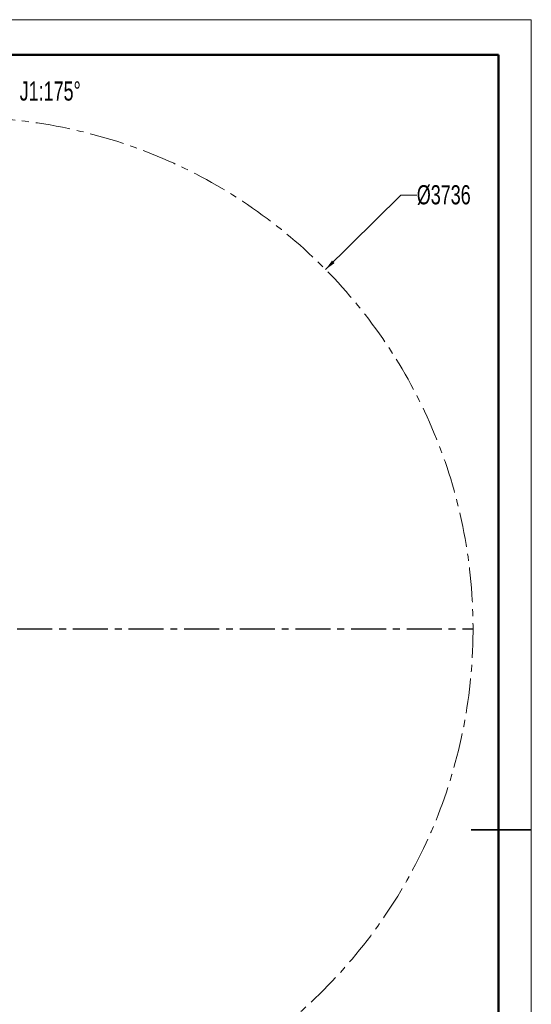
# Model space of a CAD drawing. Header units: millimetres. Extents: x 0 to 840, y 0 to 594.
# Tile 28 of 28: x 653 to 840, y 235 to 594. Entities that reach past the tile are written whole.
import ezdxf

# ---------------------------------------------------------------- set-up
doc = ezdxf.new("R2010")
doc.units = ezdxf.units.MM
doc.linetypes.add('CENTERX2', pattern=[20.32, 12.7, -2.54, 2.54, -2.54])
doc.layers.get('0').update_dxf_attribs({"lineweight": 18})
doc.layers.add('中心线层', color=6, linetype='CENTERX2', lineweight=25)
doc.layers.add('标注层', color=150, linetype='Continuous', lineweight=18)
doc.styles.add('SLDTEXTSTYLE1', font='txt', dxfattribs={"width": 0.7})
doc.dimstyles.new('SLDDIMSTYLE1', dxfattribs={"dimtxt": 7, "dimasz": 4, "dimexe": 0, "dimexo": 0.0625, "dimgap": 1.75, "dimtad": 0, "dimtih": 1, "dimtoh": 1, "dimdec": 0, "dimlfac": 10, "dimzin": 12, "dimdsep": 46, "dimtxsty": 'SLDTEXTSTYLE1', "dimcen": 0, "dimdle": 8, "dimadec": 0, "dimazin": 3, "dimtfac": 1, "dimtdec": 3, "dimtofl": 0, "dimtmove": 0, "dimatfit": 3, "dimfxl": 1, "dimfrac": 2, "dimtolj": 1, "dimarcsym": 0})

# ---------------------------------------------------------------- blocks, each defined once
blk = doc.blocks.new('SW_CENTERMARKSYMBOL_5')
at = {"layer": '中心线层', "color": 0}
blk.add_line((0.1, 0), (186.85, 0), dxfattribs=at)
blk = doc.blocks.new('*X35')
at = {"layer": '标注层', "linetype": 'Continuous'}
blk.add_hatch(color=0, dxfattribs=at).paths.add_polyline_path([(764.87, 503.17), (768.18, 505.51), (767.25, 506.46)], flags=0)
at = {"layer": '标注层', "color": 0, "linetype": 'Continuous'}
for q in [(764.87, 503.17), (798.16, 530.33)]:
    blk.add_line((792.39, 530.33), q, dxfattribs=at)
at = {"layer": '标注层', "color": 0, "insert": (808.02, 530.33), "char_height": 7, "width": 35.9151, "attachment_point": 5, "style": 'SLDTEXTSTYLE1'}
blk.add_mtext('%%C3736', dxfattribs=at)

msp = doc.modelspace()

# ---------------------------------------------------------------- linework, layer by layer
at = {"color": 7, "linetype": 'Continuous', "lineweight": 18}
for p, q in [((0, 594.4), (839.99, 594.4)), ((839.99, 594.4), (839.99, 0.4))]:
    msp.add_line(p, q, dxfattribs=at)
at = {"color": 7, "linetype": 'Continuous', "lineweight": 50}
for p in [(47.99, 581.58), (827.99, 11.58)]:
    msp.add_line(p, (827.99, 581.58), dxfattribs=at)
at = {"color": 7, "linetype": 'Continuous', "lineweight": 35}
msp.add_line((817.99, 298.58), (839.99, 298.58), dxfattribs=at)
at = {"color": 7, "linetype": 'CENTERX2', "lineweight": 18}
msp.add_arc((631.91, 371.96), 186.8, 95, 85, dxfattribs=at)

# ---------------------------------------------------------------- block references
at = {"layer": '中心线层'}
msp.add_blockref('SW_CENTERMARKSYMBOL_5', (631.91, 371.96), dxfattribs=at)

# ---------------------------------------------------------------- texts
at = {"layer": '标注层', "color": 7, "insert": (653.19, 571.85), "char_height": 7, "width": 10.0788, "attachment_point": 1, "style": 'SLDTEXTSTYLE1'}
msp.add_mtext('J1:175%%D', dxfattribs=at)

# ---------------------------------------------------------------- dimensions: what is measured, and where the dimension line sits
at = {"layer": '标注层', "color": 7}
dim = msp.add_diameter_dim_2p(p1=(498.95, 240.75), p2=(764.87, 503.17), dimstyle='SLDDIMSTYLE1', override={"dimpost": '%%C<>', "dimsah": 1, "dimtzin": 8}, dxfattribs=at)
dim.commit()
dim.dimension.update_dxf_attribs({"geometry": '*X35', "text_midpoint": (792.39, 530.33), "dimtype": 163})

doc.saveas('drawing.dxf')
